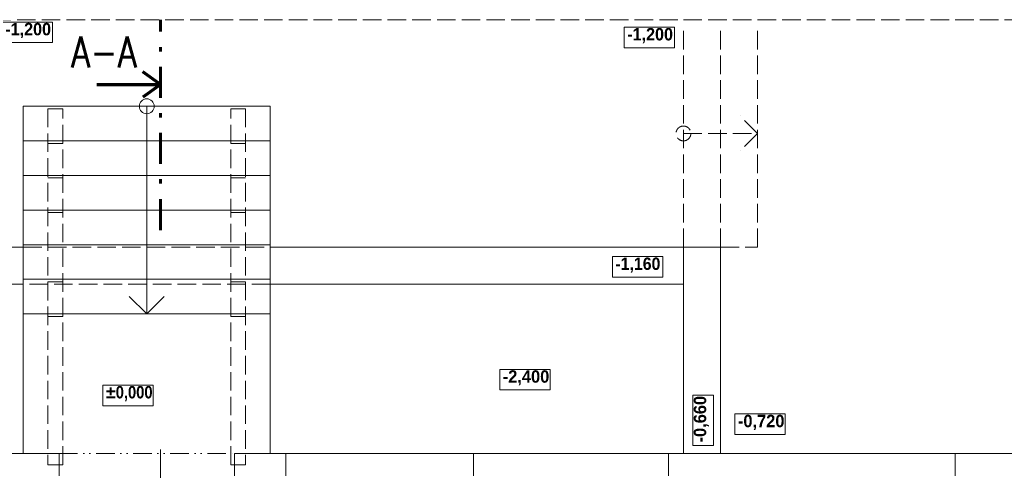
# Model space of a CAD drawing. Header units: millimetres. Extents: x -17045 to 252927, y -178787 to -18768.
# Tile 12 of 46: x 4196 to 12168, y -157382 to -153737. Entities that reach past the tile are written whole.
import ezdxf

# ---------------------------------------------------------------- set-up
doc = ezdxf.new("R2010")
doc.units = ezdxf.units.MM
doc.header["$LTSCALE"] = 10
for name, pattern in [('1.NP - SLEPY_nové$0$Carkovana 2x_1', [200, 150, -50]), ('1.NP - SLEPY_nové$0$JIS_09_15', [300, 150, -50, 0, -50, 0, -50]), ('CSN_CERCHOVANA', [10.7, 5, -2.5, 0.7, -2.5])]:
    doc.linetypes.add(name, pattern=pattern)
for name, color, linetype, lineweight in [('1.NP - SLEPY_nové$0$1.NP - NÁVRH', 9, 'Continuous', 9), ('1.NP - SLEPY_nové$0$OKNA + IZOLANT', 9, 'Continuous', 9), ('1.NP - SLEPY_nové$0$ZPEVNĚNÉ PLOCHY - ČÁRKOVANĚ', 9, 'Continuous', 9), ('Popis1', 3, 'Continuous', 30), ('V-tvarovky', 1, 'Continuous', 70)]:
    doc.layers.add(name, color=color, linetype=linetype, lineweight=lineweight)
doc.layers.add('OSA', color=1, linetype='CSN_CERCHOVANA')
doc.styles.add('1.NP - SLEPY_nové$0$MtXpl_Arial_Narrow_1', font='ARIALNB.TTF')
doc.styles.get("Standard").update_dxf_attribs({"font": 'simplex.shx', "width": 0.8})

# ---------------------------------------------------------------- blocks, each defined once
blk = doc.blocks.new('1.NP - SLEPY_nové')
at = {"layer": '1.NP - SLEPY_nové$0$1.NP - NÁVRH', "color": 9, "linetype": 'Continuous', "lineweight": 9, "ltscale": 0.1}
for p, q in [((529.2, -43485.1), (122, -43485.1)), ((529.2, -43651.7), (529.2, -43485.1)), ((5564.5, -43526.3), (5157.4, -43526.3)), ((5157.4, -43526.3), (5157.4, -43692.9)), ((5564.5, -43692.9), (5564.5, -43526.3)), ((122, -43651.7), (529.2, -43651.7)), ((5157.4, -43692.9), (5564.5, -43692.9)), ((292.2, -44166.7), (292.2, -45846.7)), ((292.2, -44166.7), (2292.2, -44166.7)), ((1292.2, -44166.7), (1292.2, -45846.7)), ((2292.2, -44166.7), (2292.2, -45846.7)), ((292.2, -44446.7), (2292.2, -44446.7)), ((292.2, -44726.7), (2292.2, -44726.7)), ((292.2, -45006.7), (2292.2, -45006.7)), ((-2582.8, -45306.7), (292.2, -45306.7)), ((292.2, -45286.7), (2292.2, -45286.7)), ((2292.2, -45306.7), (5637.2, -45306.7)), ((5637.2, -45306.7), (5637.2, -46976.7)), ((5637.2, -45306.7), (5937.2, -45306.7)), ((5937.2, -45306.7), (5937.2, -46976.7)), ((5469, -45383), (5061.8, -45383)), ((5061.8, -45383), (5061.8, -45549.7)), ((5469, -45549.7), (5469, -45383)), ((292.2, -45566.7), (2292.2, -45566.7)), ((5061.8, -45549.7), (5469, -45549.7)), ((-2282.8, -45606.7), (292.2, -45606.7)), ((2292.2, -45606.7), (5637.2, -45606.7)), ((1292.2, -45846.7), (1150.7, -45705.3)), ((1292.2, -45846.7), (1433.6, -45705.3)), ((292.2, -45846.7), (2292.2, -45846.7)), ((292.2, -45846.7), (292.2, -46976.7)), ((2292.2, -45846.7), (2292.2, -46976.7)), ((4556.8, -46295.2), (4149.6, -46295.2)), ((4149.6, -46295.2), (4149.6, -46461.9)), ((4556.8, -46461.9), (4556.8, -46295.2)), ((1343.4, -46422.3), (935.8, -46422.3)), ((935.8, -46422.3), (935.8, -46589)), ((1343.4, -46589), (1343.4, -46422.3)), ((4149.6, -46461.9), (4556.8, -46461.9)), ((5880, -46504.1), (5713.3, -46504.1)), ((5713.3, -46504.1), (5713.3, -46911.3)), ((5880, -46911.3), (5880, -46504.1)), ((935.8, -46589), (1343.4, -46589)), ((6460.6, -46655.3), (6053.5, -46655.3)), ((6053.5, -46655.3), (6053.5, -46821.9)), ((6460.6, -46821.9), (6460.6, -46655.3)), ((6053.5, -46821.9), (6460.6, -46821.9)), ((5713.3, -46911.3), (5880, -46911.3))]:
    blk.add_line(p, q, dxfattribs=at)
at = {"layer": '1.NP - SLEPY_nové$0$1.NP - NÁVRH', "color": 9, "linetype": '1.NP - SLEPY_nové$0$Carkovana 2x_1', "lineweight": 9, "ltscale": 0.1}
for p, q in [((492.2, -44186.7), (492.2, -47066.7)), ((612.2, -44186.7), (492.2, -44186.7)), ((492.2, -44186.7), (612.2, -44186.7)), ((612.2, -47066.7), (612.2, -44186.7)), ((1972.2, -47066.7), (1972.2, -44186.7)), ((1972.2, -44186.7), (2092.2, -44186.7)), ((2092.2, -44186.7), (1972.2, -44186.7)), ((2092.2, -44186.7), (2092.2, -47066.7)), ((492.2, -44466.7), (612.2, -44466.7)), ((2092.2, -44466.7), (1972.2, -44466.7)), ((492.2, -44746.7), (612.2, -44746.7)), ((2092.2, -44746.7), (1972.2, -44746.7)), ((492.2, -45026.7), (612.2, -45026.7)), ((2092.2, -45026.7), (1972.2, -45026.7)), ((292.2, -45306.7), (2292.2, -45306.7)), ((492.2, -45586.7), (612.2, -45586.7)), ((2092.2, -45586.7), (1972.2, -45586.7)), ((2292.2, -45606.7), (292.2, -45606.7)), ((492.2, -45866.7), (612.2, -45866.7)), ((2092.2, -45866.7), (1972.2, -45866.7)), ((492.2, -47066.7), (612.2, -47066.7)), ((2092.2, -47066.7), (1972.2, -47066.7))]:
    blk.add_line(p, q, dxfattribs=at)
at = {"layer": '1.NP - SLEPY_nové$0$1.NP - NÁVRH', "color": 9, "linetype": 'Continuous', "lineweight": 9, "ltscale": 0.1}
blk.add_circle((1292.2, -44166.7), 60, dxfattribs=at)
at = {"layer": '1.NP - SLEPY_nové$0$OKNA + IZOLANT', "color": 9, "linetype": 'Continuous', "lineweight": 9, "ltscale": 0.1}
for p, q in [((1402.2, -46942.6), (1402.2, -48177.1)), ((152.2, -46976.7), (582.2, -46976.7)), ((582.2, -47156.7), (582.2, -46976.7)), ((2002.2, -46976.7), (2417.2, -46976.7)), ((2002.2, -47156.7), (2002.2, -46976.7)), ((2417.2, -46976.7), (3937.2, -46976.7)), ((2417.2, -47156.7), (2417.2, -46976.7)), ((3937.2, -46976.7), (5517.2, -46976.7)), ((3937.2, -47156.7), (3937.2, -46976.7)), ((7837.2, -46976.7), (5517.2, -46976.7)), ((5517.2, -47156.7), (5517.2, -46976.7)), ((7837.2, -46976.7), (9417.2, -46976.7)), ((7837.2, -47156.7), (7837.2, -46976.7))]:
    blk.add_line(p, q, dxfattribs=at)
at = {"layer": '1.NP - SLEPY_nové$0$OKNA + IZOLANT', "color": 9, "linetype": '1.NP - SLEPY_nové$0$JIS_09_15', "lineweight": 9, "ltscale": 0.1}
blk.add_line((582.2, -46976.7), (2002.2, -46976.7), dxfattribs=at)
at = {"layer": '1.NP - SLEPY_nové$0$ZPEVNĚNÉ PLOCHY - ČÁRKOVANĚ', "color": 9, "linetype": '1.NP - SLEPY_nové$0$Carkovana 2x_1', "lineweight": 9, "ltscale": 0.1}
for p, q in [((42.2, -43466.7), (5637.2, -43466.7)), ((5637.2, -43466.7), (17047.2, -43466.7)), ((5637.2, -45306.7), (5637.2, -43516.7)), ((5937.2, -45306.7), (5937.2, -43516.7)), ((6237.2, -45306.7), (6237.2, -43516.7)), ((6237.2, -44386.7), (6095.7, -44245.3)), ((5637.2, -44386.7), (6237.2, -44386.7)), ((6237.2, -44386.7), (6095.7, -44528.1)), ((5637.2, -45306.7), (5937.2, -45306.7)), ((5937.2, -45306.7), (6237.2, -45306.7))]:
    blk.add_line(p, q, dxfattribs=at)
blk.add_circle((5637.2, -44386.7), 60, dxfattribs=at)
at = {"layer": '1.NP - SLEPY_nové$0$1.NP - NÁVRH', "color": 9, "lineweight": 9, "ltscale": 0.1, "style": '1.NP - SLEPY_nové$0$MtXpl_Arial_Narrow_1'}
for s, width, p in [('-1,200', 1.14, (146.8, -43592.8)), ('-1,200', 1.14, (5182.1, -43634)), ('-1,160', 1.12, (5086.6, -45490.7)), ('-2,400', 1.16, (4174.3, -46402.9)), ('±0,000', 1.04, (961.1, -46530)), ('-0,720', 1.16, (6078.2, -46763))]:
    blk.add_text(s, height=100, dxfattribs=dict(at, width=width)).set_placement(p)
at = {"layer": '1.NP - SLEPY_nové$0$1.NP - NÁVRH', "color": 9, "lineweight": 9, "ltscale": 0.1, "style": '1.NP - SLEPY_nové$0$MtXpl_Arial_Narrow_1', "width": 1.16}
blk.add_text('-0,660', height=100, rotation=90, dxfattribs=at).set_placement((5821, -46886.6))

msp = doc.modelspace()

# ---------------------------------------------------------------- linework, layer by layer
at = {"layer": 'OSA', "color": 4, "lineweight": 60, "ltscale": 5}
msp.add_lwpolyline([(5337.8, -155438.2), (5337.8, -153737)], dxfattribs=at)
at = {"layer": 'V-tvarovky'}
for points in [[(4820.8, -154260.6), (5337.8, -154260.6), (5192.6, -154158.8)], [(4820.8, -154260.6), (5337.8, -154260.6), (5192.6, -154362.4)]]:
    msp.add_lwpolyline(points, dxfattribs=at)

# ---------------------------------------------------------------- block references
at = {"layer": 'V-tvarovky', "rotation": 0.0004583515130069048}
msp.add_blockref('1.NP - SLEPY_nové', (3932.8, -110270.4), dxfattribs=at)

# ---------------------------------------------------------------- texts
at = {"layer": 'Popis1', "width": 0.8}
msp.add_text('A-A', height=250, rotation=0.02053, dxfattribs=at).set_placement((4613.6, -154122.6))

doc.saveas('drawing.dxf')
